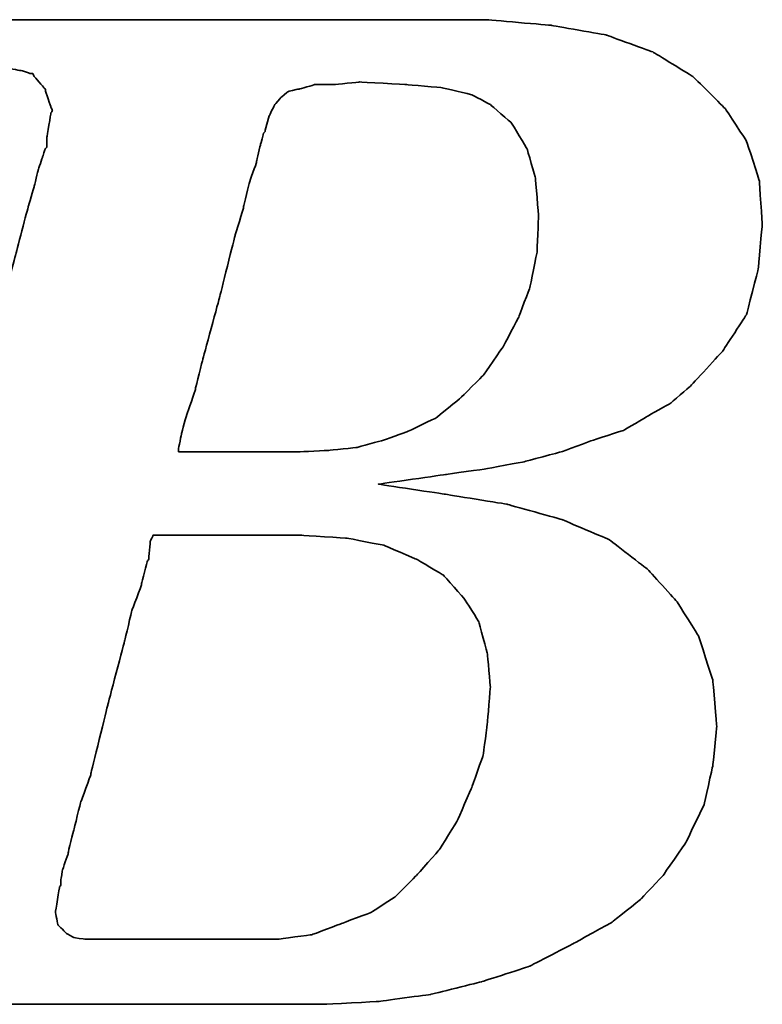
# Model space of a CAD drawing. Header units: millimetres. Extents: x -1108 to 3135, y -1596 to 860.
# Tile 254 of 256: x -822.84 to -819.32, y -218.23 to -213.56. Entities that reach past the tile are written whole.
import ezdxf

# ---------------------------------------------------------------- set-up
doc = ezdxf.new("R2010")
doc.units = ezdxf.units.MM
doc.layers.add('DIM', color=4, linetype='CONTINUOUS')
doc.layers.add('layer 1', color=7, linetype='CONTINUOUS')

# ---------------------------------------------------------------- blocks, each defined once
blk = doc.blocks.new('TBI MOTION logo(完整正式版)')
at = {"layer": 'layer 1', "color": 22, "lineweight": 35}
for points, knots in [([(-64.65375, -6.86375), (-64.65375, -6.86375), (-64.84375, -7.29625), (-64.84375, -7.29625), (-64.84375, -7.29625), (-64.84375, -7.29625), (-64.86875, -7.34375), (-64.86875, -7.34375), (-64.86875, -7.34375), (-64.86875, -7.34375), (-64.86875, -7.36875), (-64.86875, -7.36875), (-64.86875, -7.36875), (-64.86875, -7.36875), (-65.15375, -7.65375), (-65.15375, -7.65375), (-65.15375, -7.65375), (-65.15375, -7.65375), (-65.17875, -7.65375), (-65.17875, -7.65375), (-65.17875, -7.65375), (-65.17875, -7.65375), (-65.20375, -7.67875), (-65.20375, -7.67875), (-65.20375, -7.67875), (-65.20375, -7.67875), (-65.58875, -7.87125), (-65.58875, -7.87125), (-65.58875, -7.87125), (-65.58875, -7.87125), (-65.63375, -7.87125), (-65.63375, -7.87125), (-65.63375, -7.87125), (-65.63375, -7.87125), (-65.65875, -7.89375), (-65.65875, -7.89375), (-65.65875, -7.89375), (-65.65875, -7.89375), (-66.09375, -7.94375), (-66.09375, -7.94375), (-66.09375, -7.94375), (-66.09375, -7.94375), (-66.11375, -7.94375), (-66.11375, -7.94375), (-66.11375, -7.94375), (-66.11375, -7.94375), (-66.16375, -7.94375), (-66.16375, -7.94375), (-66.16375, -7.94375), (-66.16375, -7.94375), (-66.30875, -7.94375), (-66.30875, -7.94375), (-66.30875, -7.94375), (-66.30875, -7.94375), (-66.69375, -7.94375), (-66.69375, -7.94375), (-66.69375, -7.94375), (-66.69375, -7.94375), (-67.07375, -7.94375), (-67.07375, -7.94375), (-67.07375, -7.94375), (-67.07375, -7.94375), (-67.12375, -7.94375), (-67.12375, -7.94375), (-67.12375, -7.94375), (-67.12375, -7.94375), (-67.12375, -7.96625), (-67.12375, -7.96625), (-67.12375, -7.96625), (-67.12375, -7.96625), (-67.14875, -7.99125), (-67.14875, -7.99125), (-67.14875, -7.99125), (-67.14875, -7.99125), (-67.24375, -8.34875), (-67.24375, -8.34875), (-67.24375, -8.34875), (-67.24375, -8.34875), (-67.31375, -8.68625), (-67.31375, -8.68625), (-67.31375, -8.68625), (-67.31375, -8.68625), (-67.26875, -8.68625), (-67.26875, -8.68625), (-67.26875, -8.68625), (-67.26875, -8.68625), (-67.07375, -8.68625), (-67.07375, -8.68625), (-67.07375, -8.68625), (-67.07375, -8.68625), (-66.54875, -8.68625), (-66.54875, -8.68625), (-66.54875, -8.68625), (-66.54875, -8.68625), (-65.82625, -8.68625), (-65.82625, -8.68625), (-65.82625, -8.68625), (-65.82625, -8.68625), (-65.01375, -8.68625), (-65.01375, -8.68625), (-65.01375, -8.68625), (-65.01375, -8.68625), (-64.05375, -8.68625), (-64.05375, -8.68625), (-64.05375, -8.68625), (-64.05375, -8.68625), (-62.08375, -8.68625), (-62.08375, -8.68625), (-62.08375, -8.68625), (-62.08375, -8.68625), (-60.06875, -8.68625), (-60.06875, -8.68625), (-60.06875, -8.68625), (-60.06875, -8.68625), (-59.10875, -8.68625), (-59.10875, -8.68625), (-59.10875, -8.68625), (-59.10875, -8.68625), (-58.29375, -8.68625), (-58.29375, -8.68625), (-58.29375, -8.68625), (-58.29375, -8.68625), (-57.57375, -8.68625), (-57.57375, -8.68625), (-57.57375, -8.68625), (-57.57375, -8.68625), (-57.04875, -8.68625), (-57.04875, -8.68625), (-57.04875, -8.68625), (-57.04875, -8.68625), (-56.85375, -8.68625), (-56.85375, -8.68625), (-56.85375, -8.68625), (-56.85375, -8.68625), (-56.70875, -8.68625), (-56.70875, -8.68625), (-56.70875, -8.68625), (-56.70875, -8.68625), (-56.61375, -8.68625), (-56.61375, -8.68625), (-56.61375, -8.68625), (-56.61375, -8.68625), (-56.56875, -8.68625), (-56.56875, -8.68625), (-56.56875, -8.68625), (-56.56875, -8.68625), (-55.65375, -8.63875), (-55.65375, -8.63875), (-55.65375, -8.63875), (-55.65375, -8.63875), (-54.76875, -8.51875), (-54.76875, -8.51875), (-54.76875, -8.51875), (-54.76875, -8.51875), (-53.90375, -8.30375), (-53.90375, -8.30375), (-53.90375, -8.30375), (-53.90375, -8.30375), (-53.08875, -8.03875), (-53.08875, -8.03875), (-53.08875, -8.03875), (-53.08875, -8.03875), (-52.34375, -7.65375), (-52.34375, -7.65375), (-52.34375, -7.65375), (-52.34375, -7.65375), (-51.69875, -7.29625), (-51.69875, -7.29625), (-51.69875, -7.29625), (-51.69875, -7.29625), (-51.21875, -6.91125), (-51.21875, -6.91125), (-51.21875, -6.91125), (-51.21875, -6.91125), (-50.83375, -6.50375), (-50.83375, -6.50375), (-50.83375, -6.50375), (-50.83375, -6.50375), (-50.44875, -5.94875), (-50.44875, -5.94875), (-50.44875, -5.94875), (-50.44875, -5.94875), (-50.13875, -5.30375), (-50.13875, -5.30375), (-50.13875, -5.30375), (-50.13875, -5.30375), (-49.99375, -4.65375), (-49.99375, -4.65375), (-49.99375, -4.65375), (-49.99375, -4.65375), (-49.92375, -3.98375), (-49.92375, -3.98375), (-49.92375, -3.98375), (-49.92375, -3.98375), (-49.99375, -3.19374), (-49.99375, -3.19374), (-49.99375, -3.19374), (-49.99375, -3.19374), (-50.23374, -2.44874), (-50.23374, -2.44874), (-50.23374, -2.44874), (-50.23374, -2.44874), (-50.59375, -1.87374), (-50.59375, -1.87374), (-50.59375, -1.87374), (-50.59375, -1.87374), (-51.09875, -1.31874), (-51.09875, -1.31874), (-51.09875, -1.31874), (-51.09875, -1.31874), (-51.74375, -0.81875), (-51.74375, -0.81875), (-51.74375, -0.81875), (-51.74375, -0.81875), (-52.53875, -0.48125), (-52.53875, -0.48125), (-52.53875, -0.48125), (-52.53875, -0.48125), (-53.47375, -0.21875), (-53.47375, -0.21875), (-53.47375, -0.21875), (-53.47375, -0.21875), (-54.52875, -0.04874), (-54.52875, -0.04874), (-54.52875, -0.04874), (-54.52875, -0.04874), (-55.65375, 0.12125), (-55.65375, 0.12125), (-55.65375, 0.12125), (-55.65375, 0.12125), (-54.50375, 0.28624), (-54.50375, 0.28624), (-54.50375, 0.28624), (-54.50375, 0.28624), (-53.83375, 0.38124), (-53.83375, 0.38124), (-53.83375, 0.38124), (-53.83375, 0.38124), (-53.18375, 0.50125), (-53.18375, 0.50125), (-53.18375, 0.50125), (-53.18375, 0.50125), (-52.55875, 0.66874), (-52.55875, 0.66874), (-52.55875, 0.66874), (-52.55875, 0.66874), (-52.03375, 0.86124), (-52.03375, 0.86124), (-52.03375, 0.86124), (-52.03375, 0.86124), (-51.50374, 1.03124), (-51.50374, 1.03124), (-51.50374, 1.03124), (-51.50374, 1.03124), (-51.09875, 1.27125), (-51.09875, 1.27125), (-51.09875, 1.27125), (-51.09875, 1.27125), (-50.71375, 1.48624), (-50.71375, 1.48624), (-50.71375, 1.48624), (-50.71375, 1.48624), (-50.37625, 1.77625), (-50.37625, 1.77625), (-50.37625, 1.77625), (-50.37625, 1.77625), (-49.82375, 2.37625), (-49.82375, 2.37625), (-49.82375, 2.37625), (-49.82375, 2.37625), (-49.41875, 2.99625), (-49.41875, 2.99625), (-49.41875, 2.99625), (-49.41875, 2.99625), (-49.22375, 3.76625), (-49.22375, 3.76625), (-49.22375, 3.76625), (-49.22375, 3.76625), (-49.15375, 4.50874), (-49.15375, 4.50874), (-49.15375, 4.50874), (-49.15375, 4.50874), (-49.20375, 5.25125), (-49.20375, 5.25125), (-49.20375, 5.25125), (-49.20375, 5.25125), (-49.41875, 5.92625), (-49.41875, 5.92625), (-49.41875, 5.92625), (-49.41875, 5.92625), (-49.77875, 6.47625), (-49.77875, 6.47625), (-49.77875, 6.47625), (-49.77875, 6.47625), (-50.33125, 7.02624), (-50.33125, 7.02624), (-50.33125, 7.02624), (-50.33125, 7.02624), (-51.00125, 7.43625), (-51.00125, 7.43625), (-51.00125, 7.43625), (-51.00125, 7.43625), (-51.79375, 7.72625), (-51.79375, 7.72625), (-51.79375, 7.72625), (-51.79375, 7.72625), (-52.72875, 7.89124), (-52.72875, 7.89124), (-52.72875, 7.89124), (-52.72875, 7.89124), (-53.83375, 7.98625), (-53.83375, 7.98625), (-53.83375, 7.98625), (-53.83375, 7.98625), (-53.92875, 7.98625), (-53.92875, 7.98625), (-53.92875, 7.98625), (-53.92875, 7.98625), (-54.26375, 7.98625), (-54.26375, 7.98625), (-54.26375, 7.98625), (-54.26375, 7.98625), (-54.74375, 7.98625), (-54.74375, 7.98625), (-54.74375, 7.98625), (-54.74375, 7.98625), (-55.36875, 7.98625), (-55.36875, 7.98625), (-55.36875, 7.98625), (-55.36875, 7.98625), (-56.13375, 7.98625), (-56.13375, 7.98625), (-56.13375, 7.98625), (-56.13375, 7.98625), (-56.94875, 7.98625), (-56.94875, 7.98625), (-56.94875, 7.98625), (-56.94875, 7.98625), (-58.77625, 7.98625), (-58.77625, 7.98625), (-58.77625, 7.98625), (-58.77625, 7.98625), (-60.59875, 7.98625), (-60.59875, 7.98625), (-60.59875, 7.98625), (-60.59875, 7.98625), (-61.41375, 7.98625), (-61.41375, 7.98625), (-61.41375, 7.98625), (-61.41375, 7.98625), (-62.17875, 7.98625), (-62.17875, 7.98625), (-62.17875, 7.98625), (-62.17875, 7.98625), (-62.80375, 7.98625), (-62.80375, 7.98625), (-62.80375, 7.98625), (-62.80375, 7.98625), (-63.30625, 7.98625), (-63.30625, 7.98625), (-63.30625, 7.98625), (-63.30625, 7.98625), (-63.57375, 7.98625), (-63.57375, 7.98625), (-63.57375, 7.98625), (-63.57375, 7.98625), (-63.57375, 7.96375), (-63.57375, 7.96375), (-63.57375, 7.96375), (-63.57375, 7.96375), (-63.59875, 7.94125), (-63.59875, 7.94125), (-63.59875, 7.94125), (-63.59875, 7.94125), (-63.69375, 7.55625), (-63.69375, 7.55625), (-63.69375, 7.55625), (-63.69375, 7.55625), (-63.76375, 7.24624), (-63.76375, 7.24624), (-63.76375, 7.24624), (-63.76375, 7.24624), (-63.23875, 7.24624), (-63.23875, 7.24624), (-63.23875, 7.24624), (-63.23875, 7.24624), (-62.75875, 7.24624), (-62.75875, 7.24624), (-62.75875, 7.24624), (-62.75875, 7.24624), (-62.61125, 7.24624), (-62.61125, 7.24624), (-62.61125, 7.24624), (-62.61125, 7.24624), (-62.56625, 7.24624), (-62.56625, 7.24624), (-62.56625, 7.24624), (-62.56625, 7.24624), (-62.22875, 7.24624), (-62.22875, 7.24624), (-62.22875, 7.24624), (-62.22875, 7.24624), (-62.20375, 7.24624), (-62.20375, 7.24624), (-62.20375, 7.24624), (-62.20375, 7.24624), (-62.17875, 7.21875), (-62.17875, 7.21875), (-62.17875, 7.21875), (-62.17875, 7.21875), (-61.96375, 7.17125), (-61.96375, 7.17125), (-61.96375, 7.17125), (-61.96375, 7.17125), (-61.72375, 7.12624), (-61.72375, 7.12624), (-61.72375, 7.12624), (-61.72375, 7.12624), (-61.70375, 7.12624), (-61.70375, 7.12624), (-61.70375, 7.12624), (-61.70375, 7.12624), (-61.55875, 7.07624), (-61.55875, 7.07624), (-61.55875, 7.07624), (-61.55875, 7.07624), (-61.50875, 7.07624), (-61.50875, 7.07624), (-61.50875, 7.07624), (-61.50875, 7.07624), (-61.48375, 7.02624), (-61.48375, 7.02624), (-61.48375, 7.02624), (-61.48375, 7.02624), (-61.31875, 6.83375), (-61.31875, 6.83375), (-61.31875, 6.83375), (-61.31875, 6.83375), (-61.29375, 6.81125), (-61.29375, 6.81125), (-61.29375, 6.81125), (-61.29375, 6.81125), (-61.29375, 6.78625), (-61.29375, 6.78625), (-61.29375, 6.78625), (-61.29375, 6.78625), (-61.19875, 6.50124), (-61.19875, 6.50124), (-61.19875, 6.50124), (-61.19875, 6.50124), (-61.17375, 6.45124), (-61.17375, 6.45124), (-61.17375, 6.45124), (-61.17375, 6.45124), (-61.19875, 6.40625), (-61.19875, 6.40625), (-61.19875, 6.40625), (-61.19875, 6.40625), (-61.26875, 5.99624), (-61.26875, 5.99624), (-61.26875, 5.99624), (-61.26875, 5.99624), (-61.26875, 5.85125), (-61.26875, 5.85125), (-61.26875, 5.85125), (-61.26875, 5.85125), (-61.26875, 5.82625), (-61.26875, 5.82625), (-61.26875, 5.82625), (-61.26875, 5.82625), (-61.29375, 5.80625), (-61.29375, 5.80625), (-61.29375, 5.80625), (-61.29375, 5.80625), (-61.34125, 5.66125), (-61.34125, 5.66125), (-61.34125, 5.66125), (-61.34125, 5.66125), (-61.41375, 5.44625), (-61.41375, 5.44625), (-61.41375, 5.44625), (-61.41375, 5.44625), (-61.48375, 5.15625), (-61.48375, 5.15625), (-61.48375, 5.15625), (-61.48375, 5.15625), (-61.58375, 4.82124), (-61.58375, 4.82124), (-61.58375, 4.82124), (-61.58375, 4.82124), (-61.79875, 4.00375), (-61.79875, 4.00375), (-61.79875, 4.00375), (-61.79875, 4.00375), (-62.05875, 2.99625), (-62.05875, 2.99625), (-62.05875, 2.99625), (-62.05875, 2.99625), (-62.34875, 1.91625), (-62.34875, 1.91625), (-62.34875, 1.91625), (-62.34875, 1.91625), (-62.97375, -0.41124), (-62.97375, -0.41124), (-62.97375, -0.41124), (-62.97375, -0.41124), (-63.59875, -2.75875), (-63.59875, -2.75875), (-63.59875, -2.75875), (-63.59875, -2.75875), (-63.88375, -3.86374), (-63.88375, -3.86374), (-63.88375, -3.86374), (-63.88375, -3.86374), (-64.14875, -4.82374), (-64.14875, -4.82374), (-64.14875, -4.82374), (-64.14875, -4.82374), (-64.36375, -5.64125), (-64.36375, -5.64125), (-64.36375, -5.64125), (-64.36375, -5.64125), (-64.43625, -5.97625), (-64.43625, -5.97625), (-64.43625, -5.97625), (-64.43625, -5.97625), (-64.50875, -6.28625), (-64.50875, -6.28625), (-64.50875, -6.28625), (-64.50875, -6.28625), (-64.50875, -6.30875), (-64.50875, -6.30875), (-64.50875, -6.30875), (-64.50875, -6.30875), (-64.57875, -6.50375), (-64.57875, -6.50375), (-64.57875, -6.50375), (-64.57875, -6.50375), (-64.62875, -6.69625), (-64.62875, -6.69625), (-64.62875, -6.69625), (-64.62875, -6.69625), (-64.62875, -6.76875), (-64.62875, -6.76875), (-64.62875, -6.76875), (-64.62875, -6.76875), (-64.62875, -6.81375), (-64.62875, -6.81375), (-64.62875, -6.81375), (-64.62875, -6.81375), (-64.62875, -6.83875), (-64.62875, -6.83875), (-64.62875, -6.83875), (-64.62875, -6.83875), (-64.65375, -6.86375), (-64.65375, -6.86375)], [0, 0, 0, 0, 0.00719424, 0.00719424, 0.00719424, 0.00719425, 0.01438849, 0.01438849, 0.01438849, 0.0143885, 0.02158273, 0.02158273, 0.02158273, 0.02158274, 0.02877698, 0.02877698, 0.02877698, 0.02877699, 0.03597122, 0.03597122, 0.03597122, 0.03597123, 0.04316547, 0.04316547, 0.04316547, 0.04316548, 0.05035971, 0.05035971, 0.05035971, 0.05035972, 0.05755396, 0.05755396, 0.05755396, 0.05755397, 0.0647482, 0.0647482, 0.0647482, 0.06474821, 0.07194245, 0.07194245, 0.07194245, 0.07194246, 0.07913669, 0.07913669, 0.07913669, 0.0791367, 0.08633094, 0.08633094, 0.08633094, 0.08633095, 0.09352518, 0.09352518, 0.09352518, 0.09352519, 0.10071942, 0.10071942, 0.10071942, 0.10071943, 0.10791367, 0.10791367, 0.10791367, 0.10791368, 0.11510791, 0.11510791, 0.11510791, 0.11510792, 0.12230216, 0.12230216, 0.12230216, 0.12230217, 0.1294964, 0.1294964, 0.1294964, 0.12949641, 0.13669065, 0.13669065, 0.13669065, 0.13669066, 0.14388489, 0.14388489, 0.14388489, 0.1438849, 0.15107914, 0.15107914, 0.15107914, 0.15107915, 0.15827338, 0.15827338, 0.15827338, 0.15827339, 0.16546763, 0.16546763, 0.16546763, 0.16546764, 0.17266187, 0.17266187, 0.17266187, 0.17266188, 0.17985612, 0.17985612, 0.17985612, 0.17985613, 0.18705036, 0.18705036, 0.18705036, 0.18705037, 0.1942446, 0.1942446, 0.1942446, 0.19424461, 0.20143885, 0.20143885, 0.20143885, 0.20143886, 0.20863309, 0.20863309, 0.20863309, 0.2086331, 0.21582734, 0.21582734, 0.21582734, 0.21582735, 0.22302158, 0.22302158, 0.22302158, 0.22302159, 0.23021583, 0.23021583, 0.23021583, 0.23021584, 0.23741007, 0.23741007, 0.23741007, 0.23741008, 0.24460432, 0.24460432, 0.24460432, 0.24460433, 0.25179856, 0.25179856, 0.25179856, 0.25179857, 0.25899281, 0.25899281, 0.25899281, 0.25899282, 0.26618705, 0.26618705, 0.26618705, 0.26618706, 0.27338129, 0.27338129, 0.27338129, 0.2733813, 0.28057554, 0.28057554, 0.28057554, 0.28057555, 0.28776978, 0.28776978, 0.28776978, 0.28776979, 0.29496403, 0.29496403, 0.29496403, 0.29496404, 0.30215827, 0.30215827, 0.30215827, 0.30215828, 0.30935252, 0.30935252, 0.30935252, 0.30935253, 0.31654676, 0.31654676, 0.31654676, 0.31654677, 0.32374101, 0.32374101, 0.32374101, 0.32374102, 0.33093525, 0.33093525, 0.33093525, 0.33093526, 0.3381295, 0.3381295, 0.3381295, 0.33812951, 0.34532374, 0.34532374, 0.34532374, 0.34532375, 0.35251799, 0.35251799, 0.35251799, 0.352518, 0.35971223, 0.35971223, 0.35971223, 0.35971224, 0.36690647, 0.36690647, 0.36690647, 0.36690648, 0.37410072, 0.37410072, 0.37410072, 0.37410073, 0.38129496, 0.38129496, 0.38129496, 0.38129497, 0.38848921, 0.38848921, 0.38848921, 0.38848922, 0.39568345, 0.39568345, 0.39568345, 0.39568346, 0.4028777, 0.4028777, 0.4028777, 0.40287771, 0.41007194, 0.41007194, 0.41007194, 0.41007195, 0.41726619, 0.41726619, 0.41726619, 0.4172662, 0.42446043, 0.42446043, 0.42446043, 0.42446044, 0.43165468, 0.43165468, 0.43165468, 0.43165469, 0.43884892, 0.43884892, 0.43884892, 0.43884893, 0.44604317, 0.44604317, 0.44604317, 0.44604318, 0.45323741, 0.45323741, 0.45323741, 0.45323742, 0.46043165, 0.46043165, 0.46043165, 0.46043166, 0.4676259, 0.4676259, 0.4676259, 0.46762591, 0.47482014, 0.47482014, 0.47482014, 0.47482015, 0.48201439, 0.48201439, 0.48201439, 0.4820144, 0.48920863, 0.48920863, 0.48920863, 0.48920864, 0.49640288, 0.49640288, 0.49640288, 0.49640289, 0.50359712, 0.50359712, 0.50359712, 0.50359713, 0.51079137, 0.51079137, 0.51079137, 0.51079138, 0.51798561, 0.51798561, 0.51798561, 0.51798562, 0.52517986, 0.52517986, 0.52517986, 0.52517987, 0.5323741, 0.5323741, 0.5323741, 0.53237411, 0.53956835, 0.53956835, 0.53956835, 0.53956836, 0.54676259, 0.54676259, 0.54676259, 0.5467626, 0.55395683, 0.55395683, 0.55395683, 0.55395684, 0.56115108, 0.56115108, 0.56115108, 0.56115109, 0.56834532, 0.56834532, 0.56834532, 0.56834533, 0.57553957, 0.57553957, 0.57553957, 0.57553958, 0.58273381, 0.58273381, 0.58273381, 0.58273382, 0.58992806, 0.58992806, 0.58992806, 0.58992807, 0.5971223, 0.5971223, 0.5971223, 0.59712231, 0.60431655, 0.60431655, 0.60431655, 0.60431656, 0.61151079, 0.61151079, 0.61151079, 0.6115108, 0.61870504, 0.61870504, 0.61870504, 0.61870505, 0.62589928, 0.62589928, 0.62589928, 0.62589929, 0.63309353, 0.63309353, 0.63309353, 0.63309354, 0.64028777, 0.64028777, 0.64028777, 0.64028778, 0.64748201, 0.64748201, 0.64748201, 0.64748202, 0.65467626, 0.65467626, 0.65467626, 0.65467627, 0.6618705, 0.6618705, 0.6618705, 0.66187051, 0.66906475, 0.66906475, 0.66906475, 0.66906476, 0.67625899, 0.67625899, 0.67625899, 0.676259, 0.68345324, 0.68345324, 0.68345324, 0.68345325, 0.69064748, 0.69064748, 0.69064748, 0.69064749, 0.69784173, 0.69784173, 0.69784173, 0.69784174, 0.70503597, 0.70503597, 0.70503597, 0.70503598, 0.71223022, 0.71223022, 0.71223022, 0.71223023, 0.71942446, 0.71942446, 0.71942446, 0.71942447, 0.72661871, 0.72661871, 0.72661871, 0.72661872, 0.73381295, 0.73381295, 0.73381295, 0.73381296, 0.74100719, 0.74100719, 0.74100719, 0.7410072, 0.74820144, 0.74820144, 0.74820144, 0.74820145, 0.75539568, 0.75539568, 0.75539568, 0.75539569, 0.76258993, 0.76258993, 0.76258993, 0.76258994, 0.76978417, 0.76978417, 0.76978417, 0.76978418, 0.77697842, 0.77697842, 0.77697842, 0.77697843, 0.78417266, 0.78417266, 0.78417266, 0.78417267, 0.79136691, 0.79136691, 0.79136691, 0.79136692, 0.79856115, 0.79856115, 0.79856115, 0.79856116, 0.8057554, 0.8057554, 0.8057554, 0.80575541, 0.81294964, 0.81294964, 0.81294964, 0.81294965, 0.82014388, 0.82014388, 0.82014388, 0.82014389, 0.82733813, 0.82733813, 0.82733813, 0.82733814, 0.83453237, 0.83453237, 0.83453237, 0.83453238, 0.84172662, 0.84172662, 0.84172662, 0.84172663, 0.84892086, 0.84892086, 0.84892086, 0.84892087, 0.85611511, 0.85611511, 0.85611511, 0.85611512, 0.86330935, 0.86330935, 0.86330935, 0.86330936, 0.8705036, 0.8705036, 0.8705036, 0.87050361, 0.87769784, 0.87769784, 0.87769784, 0.87769785, 0.88489209, 0.88489209, 0.88489209, 0.8848921, 0.89208633, 0.89208633, 0.89208633, 0.89208634, 0.89928058, 0.89928058, 0.89928058, 0.89928059, 0.90647482, 0.90647482, 0.90647482, 0.90647483, 0.91366906, 0.91366906, 0.91366906, 0.91366907, 0.92086331, 0.92086331, 0.92086331, 0.92086332, 0.92805755, 0.92805755, 0.92805755, 0.92805756, 0.9352518, 0.9352518, 0.9352518, 0.93525181, 0.94244604, 0.94244604, 0.94244604, 0.94244605, 0.94964029, 0.94964029, 0.94964029, 0.9496403, 0.95683453, 0.95683453, 0.95683453, 0.95683454, 0.96402878, 0.96402878, 0.96402878, 0.96402879, 0.97122302, 0.97122302, 0.97122302, 0.97122303, 0.97841727, 0.97841727, 0.97841727, 0.97841728, 0.98561151, 0.98561151, 0.98561151, 0.98561152, 0.99280576, 0.99280576, 0.99280576, 0.99280577, 1, 1, 1, 1]), ([(-57.50375, 6.35625), (-57.50375, 6.35625), (-57.57375, 6.11625), (-57.57375, 6.11625), (-57.57375, 6.11625), (-57.57375, 6.11625), (-57.57375, 6.09125), (-57.57375, 6.09125), (-57.57375, 6.09125), (-57.57375, 6.09125), (-57.59875, 6.06625), (-57.59875, 6.06625), (-57.59875, 6.06625), (-57.59875, 6.06625), (-57.64875, 5.87625), (-57.64875, 5.87625), (-57.64875, 5.87625), (-57.64875, 5.87625), (-57.71875, 5.58875), (-57.71875, 5.58875), (-57.71875, 5.58875), (-57.71875, 5.58875), (-57.71875, 5.56625), (-57.71875, 5.56625), (-57.71875, 5.56625), (-57.71875, 5.56625), (-57.83875, 5.23125), (-57.83875, 5.23125), (-57.83875, 5.23125), (-57.83875, 5.23125), (-57.93625, 4.82124), (-57.93625, 4.82124), (-57.93625, 4.82124), (-57.93625, 4.82124), (-57.93625, 4.79624), (-57.93625, 4.79624), (-57.93625, 4.79624), (-57.93625, 4.79624), (-58.07875, 4.34125), (-58.07875, 4.34125), (-58.07875, 4.34125), (-58.07875, 4.34125), (-58.34375, 3.28625), (-58.34375, 3.28625), (-58.34375, 3.28625), (-58.34375, 3.28625), (-58.62875, 2.23124), (-58.62875, 2.23124), (-58.62875, 2.23124), (-58.62875, 2.23124), (-58.74875, 1.75125), (-58.74875, 1.75125), (-58.74875, 1.75125), (-58.74875, 1.75125), (-58.74875, 1.72625), (-58.74875, 1.72625), (-58.74875, 1.72625), (-58.74875, 1.72625), (-58.89375, 1.31625), (-58.89375, 1.31625), (-58.89375, 1.31625), (-58.89375, 1.31625), (-58.98875, 0.98124), (-58.98875, 0.98124), (-58.98875, 0.98124), (-58.98875, 0.98124), (-59.03875, 0.71625), (-59.03875, 0.71625), (-59.03875, 0.71625), (-59.03875, 0.71625), (-59.03875, 0.66874), (-59.03875, 0.66874), (-59.03875, 0.66874), (-59.03875, 0.66874), (-58.91875, 0.66874), (-58.91875, 0.66874), (-58.91875, 0.66874), (-58.91875, 0.66874), (-58.53375, 0.66874), (-58.53375, 0.66874), (-58.53375, 0.66874), (-58.53375, 0.66874), (-58.10375, 0.66874), (-58.10375, 0.66874), (-58.10375, 0.66874), (-58.10375, 0.66874), (-57.66875, 0.66874), (-57.66875, 0.66874), (-57.66875, 0.66874), (-57.66875, 0.66874), (-57.33375, 0.66874), (-57.33375, 0.66874), (-57.33375, 0.66874), (-57.33375, 0.66874), (-57.09375, 0.66874), (-57.09375, 0.66874), (-57.09375, 0.66874), (-57.09375, 0.66874), (-56.99875, 0.66874), (-56.99875, 0.66874), (-56.99875, 0.66874), (-56.99875, 0.66874), (-56.49375, 0.69374), (-56.49375, 0.69374), (-56.49375, 0.69374), (-56.49375, 0.69374), (-56.01375, 0.74374), (-56.01375, 0.74374), (-56.01375, 0.74374), (-56.01375, 0.74374), (-55.58375, 0.86124), (-55.58375, 0.86124), (-55.58375, 0.86124), (-55.58375, 0.86124), (-55.17375, 1.00624), (-55.17375, 1.00624), (-55.17375, 1.00624), (-55.17375, 1.00624), (-54.67375, 1.24625), (-54.67375, 1.24625), (-54.67375, 1.24625), (-54.67375, 1.24625), (-54.26375, 1.58124), (-54.26375, 1.58124), (-54.26375, 1.58124), (-54.26375, 1.58124), (-53.87875, 1.96374), (-53.87875, 1.96374), (-53.87875, 1.96374), (-53.87875, 1.96374), (-53.54375, 2.44625), (-53.54375, 2.44625), (-53.54375, 2.44625), (-53.54375, 2.44625), (-53.27875, 2.95125), (-53.27875, 2.95125), (-53.27875, 2.95125), (-53.27875, 2.95125), (-53.08875, 3.45124), (-53.08875, 3.45124), (-53.08875, 3.45124), (-53.08875, 3.45124), (-52.96875, 4.05124), (-52.96875, 4.05124), (-52.96875, 4.05124), (-52.96875, 4.05124), (-52.94375, 4.65125), (-52.94375, 4.65125), (-52.94375, 4.65125), (-52.94375, 4.65125), (-52.99375, 5.30125), (-52.99375, 5.30125), (-52.99375, 5.30125), (-52.99375, 5.30125), (-53.13875, 5.80625), (-53.13875, 5.80625), (-53.13875, 5.80625), (-53.13875, 5.80625), (-53.39875, 6.23625), (-53.39875, 6.23625), (-53.39875, 6.23625), (-53.39875, 6.23625), (-53.75875, 6.54875), (-53.75875, 6.54875), (-53.75875, 6.54875), (-53.75875, 6.54875), (-54.07375, 6.71625), (-54.07375, 6.71625), (-54.07375, 6.71625), (-54.07375, 6.71625), (-54.57375, 6.83375), (-54.57375, 6.83375), (-54.57375, 6.83375), (-54.57375, 6.83375), (-55.17375, 6.88625), (-55.17375, 6.88625), (-55.17375, 6.88625), (-55.17375, 6.88625), (-55.96875, 6.93125), (-55.96875, 6.93125), (-55.96875, 6.93125), (-55.96875, 6.93125), (-56.39875, 6.88625), (-56.39875, 6.88625), (-56.39875, 6.88625), (-56.39875, 6.88625), (-56.42125, 6.88625), (-56.42125, 6.88625), (-56.42125, 6.88625), (-56.42125, 6.88625), (-56.73375, 6.88625), (-56.73375, 6.88625), (-56.73375, 6.88625), (-56.73375, 6.88625), (-56.99875, 6.81125), (-56.99875, 6.81125), (-56.99875, 6.81125), (-56.99875, 6.81125), (-57.02375, 6.81125), (-57.02375, 6.81125), (-57.02375, 6.81125), (-57.02375, 6.81125), (-57.18875, 6.76625), (-57.18875, 6.76625), (-57.18875, 6.76625), (-57.18875, 6.76625), (-57.30875, 6.66625), (-57.30875, 6.66625), (-57.30875, 6.66625), (-57.30875, 6.66625), (-57.40875, 6.54875), (-57.40875, 6.54875), (-57.40875, 6.54875), (-57.40875, 6.54875), (-57.50375, 6.35625), (-57.50375, 6.35625)], [0, 0, 0, 0, 0.01851852, 0.01851852, 0.01851852, 0.01851853, 0.03703704, 0.03703704, 0.03703704, 0.03703705, 0.05555556, 0.05555556, 0.05555556, 0.05555557, 0.07407407, 0.07407407, 0.07407407, 0.07407408, 0.09259259, 0.09259259, 0.09259259, 0.0925926, 0.11111111, 0.11111111, 0.11111111, 0.11111112, 0.12962963, 0.12962963, 0.12962963, 0.12962964, 0.14814815, 0.14814815, 0.14814815, 0.14814816, 0.16666667, 0.16666667, 0.16666667, 0.16666668, 0.18518519, 0.18518519, 0.18518519, 0.1851852, 0.2037037, 0.2037037, 0.2037037, 0.20370371, 0.22222222, 0.22222222, 0.22222222, 0.22222223, 0.24074074, 0.24074074, 0.24074074, 0.24074075, 0.25925926, 0.25925926, 0.25925926, 0.25925927, 0.27777778, 0.27777778, 0.27777778, 0.27777779, 0.2962963, 0.2962963, 0.2962963, 0.29629631, 0.31481481, 0.31481481, 0.31481481, 0.31481482, 0.33333333, 0.33333333, 0.33333333, 0.33333334, 0.35185185, 0.35185185, 0.35185185, 0.35185186, 0.37037037, 0.37037037, 0.37037037, 0.37037038, 0.38888889, 0.38888889, 0.38888889, 0.3888889, 0.40740741, 0.40740741, 0.40740741, 0.40740742, 0.42592593, 0.42592593, 0.42592593, 0.42592594, 0.44444444, 0.44444444, 0.44444444, 0.44444445, 0.46296296, 0.46296296, 0.46296296, 0.46296297, 0.48148148, 0.48148148, 0.48148148, 0.48148149, 0.5, 0.5, 0.5, 0.50000001, 0.51851852, 0.51851852, 0.51851852, 0.51851853, 0.53703704, 0.53703704, 0.53703704, 0.53703705, 0.55555556, 0.55555556, 0.55555556, 0.55555557, 0.57407407, 0.57407407, 0.57407407, 0.57407408, 0.59259259, 0.59259259, 0.59259259, 0.5925926, 0.61111111, 0.61111111, 0.61111111, 0.61111112, 0.62962963, 0.62962963, 0.62962963, 0.62962964, 0.64814815, 0.64814815, 0.64814815, 0.64814816, 0.66666667, 0.66666667, 0.66666667, 0.66666668, 0.68518519, 0.68518519, 0.68518519, 0.6851852, 0.7037037, 0.7037037, 0.7037037, 0.70370371, 0.72222222, 0.72222222, 0.72222222, 0.72222223, 0.74074074, 0.74074074, 0.74074074, 0.74074075, 0.75925926, 0.75925926, 0.75925926, 0.75925927, 0.77777778, 0.77777778, 0.77777778, 0.77777779, 0.7962963, 0.7962963, 0.7962963, 0.79629631, 0.81481481, 0.81481481, 0.81481481, 0.81481482, 0.83333333, 0.83333333, 0.83333333, 0.83333334, 0.85185185, 0.85185185, 0.85185185, 0.85185186, 0.87037037, 0.87037037, 0.87037037, 0.87037038, 0.88888889, 0.88888889, 0.88888889, 0.8888889, 0.90740741, 0.90740741, 0.90740741, 0.90740742, 0.92592593, 0.92592593, 0.92592593, 0.92592594, 0.94444444, 0.94444444, 0.94444444, 0.94444445, 0.96296296, 0.96296296, 0.96296296, 0.96296297, 0.98148148, 0.98148148, 0.98148148, 0.98148149, 1, 1, 1, 1]), ([(-61.03125, -6.57375), (-61.03125, -6.57375), (-61.03125, -6.67125), (-61.03125, -6.67125), (-61.03125, -6.67125), (-61.03125, -6.67125), (-61.05375, -6.69625), (-61.05375, -6.69625), (-61.05375, -6.69625), (-61.05375, -6.69625), (-61.12375, -7.12875), (-61.12375, -7.12875), (-61.12375, -7.12875), (-61.12375, -7.12875), (-61.07875, -7.34375), (-61.07875, -7.34375), (-61.07875, -7.34375), (-61.07875, -7.34375), (-60.93375, -7.48875), (-60.93375, -7.48875), (-60.93375, -7.48875), (-60.93375, -7.48875), (-60.81375, -7.55625), (-60.81375, -7.55625), (-60.81375, -7.55625), (-60.81375, -7.55625), (-60.62375, -7.58375), (-60.62375, -7.58375), (-60.62375, -7.58375), (-60.62375, -7.58375), (-60.30875, -7.58375), (-60.30875, -7.58375), (-60.30875, -7.58375), (-60.30875, -7.58375), (-59.97375, -7.58375), (-59.97375, -7.58375), (-59.97375, -7.58375), (-59.97375, -7.58375), (-59.87875, -7.58375), (-59.87875, -7.58375), (-59.87875, -7.58375), (-59.87875, -7.58375), (-59.63625, -7.58375), (-59.63625, -7.58375), (-59.63625, -7.58375), (-59.63625, -7.58375), (-58.96875, -7.58375), (-58.96875, -7.58375), (-58.96875, -7.58375), (-58.96875, -7.58375), (-58.29375, -7.58375), (-58.29375, -7.58375), (-58.29375, -7.58375), (-58.29375, -7.58375), (-58.05375, -7.58375), (-58.05375, -7.58375), (-58.05375, -7.58375), (-58.05375, -7.58375), (-57.98375, -7.58375), (-57.98375, -7.58375), (-57.98375, -7.58375), (-57.98375, -7.58375), (-57.35875, -7.58375), (-57.35875, -7.58375), (-57.35875, -7.58375), (-57.35875, -7.58375), (-56.78375, -7.50875), (-56.78375, -7.50875), (-56.78375, -7.50875), (-56.78375, -7.50875), (-56.27875, -7.31875), (-56.27875, -7.31875), (-56.27875, -7.31875), (-56.27875, -7.31875), (-55.77375, -7.12875), (-55.77375, -7.12875), (-55.77375, -7.12875), (-55.77375, -7.12875), (-55.36875, -6.86375), (-55.36875, -6.86375), (-55.36875, -6.86375), (-55.36875, -6.86375), (-55.00875, -6.50375), (-55.00875, -6.50375), (-55.00875, -6.50375), (-55.00875, -6.50375), (-54.62375, -6.06875), (-54.62375, -6.06875), (-54.62375, -6.06875), (-54.62375, -6.06875), (-54.31375, -5.56875), (-54.31375, -5.56875), (-54.31375, -5.56875), (-54.31375, -5.56875), (-54.07375, -5.01625), (-54.07375, -5.01625), (-54.07375, -5.01625), (-54.07375, -5.01625), (-53.87875, -4.46374), (-53.87875, -4.46374), (-53.87875, -4.46374), (-53.87875, -4.46374), (-53.80875, -3.91375), (-53.80875, -3.91375), (-53.80875, -3.91375), (-53.80875, -3.91375), (-53.75875, -3.31375), (-53.75875, -3.31375), (-53.75875, -3.31375), (-53.75875, -3.31375), (-53.80875, -2.75875), (-53.80875, -2.75875), (-53.80875, -2.75875), (-53.80875, -2.75875), (-53.95375, -2.20875), (-53.95375, -2.20875), (-53.95375, -2.20875), (-53.95375, -2.20875), (-54.19375, -1.82625), (-54.19375, -1.82625), (-54.19375, -1.82625), (-54.19375, -1.82625), (-54.55375, -1.41875), (-54.55375, -1.41875), (-54.55375, -1.41875), (-54.55375, -1.41875), (-55.00875, -1.15125), (-55.00875, -1.15125), (-55.00875, -1.15125), (-55.00875, -1.15125), (-55.56125, -0.91375), (-55.56125, -0.91375), (-55.56125, -0.91375), (-55.56125, -0.91375), (-56.18125, -0.79375), (-56.18125, -0.79375), (-56.18125, -0.79375), (-56.18125, -0.79375), (-56.94875, -0.74374), (-56.94875, -0.74374), (-56.94875, -0.74374), (-56.94875, -0.74374), (-56.99875, -0.74374), (-56.99875, -0.74374), (-56.99875, -0.74374), (-56.99875, -0.74374), (-57.09375, -0.74374), (-57.09375, -0.74374), (-57.09375, -0.74374), (-57.09375, -0.74374), (-57.38375, -0.74374), (-57.38375, -0.74374), (-57.38375, -0.74374), (-57.38375, -0.74374), (-57.76875, -0.74374), (-57.76875, -0.74374), (-57.76875, -0.74374), (-57.76875, -0.74374), (-58.24625, -0.74374), (-58.24625, -0.74374), (-58.24625, -0.74374), (-58.24625, -0.74374), (-58.72875, -0.74374), (-58.72875, -0.74374), (-58.72875, -0.74374), (-58.72875, -0.74374), (-59.20875, -0.74374), (-59.20875, -0.74374), (-59.20875, -0.74374), (-59.20875, -0.74374), (-59.46875, -0.74374), (-59.46875, -0.74374), (-59.46875, -0.74374), (-59.46875, -0.74374), (-59.51625, -0.83875), (-59.51625, -0.83875), (-59.51625, -0.83875), (-59.51625, -0.83875), (-59.54375, -1.15125), (-59.54375, -1.15125), (-59.54375, -1.15125), (-59.54375, -1.15125), (-59.56375, -1.17874), (-59.56375, -1.17874), (-59.56375, -1.17874), (-59.56375, -1.17874), (-59.66375, -1.55875), (-59.66375, -1.55875), (-59.66375, -1.55875), (-59.66375, -1.55875), (-59.66375, -1.58375), (-59.66375, -1.58375), (-59.66375, -1.58375), (-59.66375, -1.58375), (-59.82875, -2.01874), (-59.82875, -2.01874), (-59.82875, -2.01874), (-59.82875, -2.01874), (-59.94875, -2.52125), (-59.94875, -2.52125), (-59.94875, -2.52125), (-59.94875, -2.52125), (-60.23875, -3.62375), (-60.23875, -3.62375), (-60.23875, -3.62375), (-60.23875, -3.62375), (-60.52375, -4.77624), (-60.52375, -4.77624), (-60.52375, -4.77624), (-60.52375, -4.77624), (-60.52375, -4.79874), (-60.52375, -4.79874), (-60.52375, -4.79874), (-60.52375, -4.79874), (-60.69125, -5.25375), (-60.69125, -5.25375), (-60.69125, -5.25375), (-60.69125, -5.25375), (-60.81375, -5.73625), (-60.81375, -5.73625), (-60.81375, -5.73625), (-60.81375, -5.73625), (-60.90875, -6.11875), (-60.90875, -6.11875), (-60.90875, -6.11875), (-60.90875, -6.11875), (-60.90875, -6.14375), (-60.90875, -6.14375), (-60.90875, -6.14375), (-60.90875, -6.14375), (-61.00375, -6.40875), (-61.00375, -6.40875), (-61.00375, -6.40875), (-61.00375, -6.40875), (-61.03125, -6.57375), (-61.03125, -6.57375)], [0, 0, 0, 0, 0.01694915, 0.01694915, 0.01694915, 0.01694916, 0.03389831, 0.03389831, 0.03389831, 0.03389832, 0.05084746, 0.05084746, 0.05084746, 0.05084747, 0.06779661, 0.06779661, 0.06779661, 0.06779662, 0.08474576, 0.08474576, 0.08474576, 0.08474577, 0.10169492, 0.10169492, 0.10169492, 0.10169493, 0.11864407, 0.11864407, 0.11864407, 0.11864408, 0.13559322, 0.13559322, 0.13559322, 0.13559323, 0.15254237, 0.15254237, 0.15254237, 0.15254238, 0.16949153, 0.16949153, 0.16949153, 0.16949154, 0.18644068, 0.18644068, 0.18644068, 0.18644069, 0.20338983, 0.20338983, 0.20338983, 0.20338984, 0.22033898, 0.22033898, 0.22033898, 0.22033899, 0.23728814, 0.23728814, 0.23728814, 0.23728815, 0.25423729, 0.25423729, 0.25423729, 0.2542373, 0.27118644, 0.27118644, 0.27118644, 0.27118645, 0.28813559, 0.28813559, 0.28813559, 0.2881356, 0.30508475, 0.30508475, 0.30508475, 0.30508476, 0.3220339, 0.3220339, 0.3220339, 0.32203391, 0.33898305, 0.33898305, 0.33898305, 0.33898306, 0.3559322, 0.3559322, 0.3559322, 0.35593221, 0.37288136, 0.37288136, 0.37288136, 0.37288137, 0.38983051, 0.38983051, 0.38983051, 0.38983052, 0.40677966, 0.40677966, 0.40677966, 0.40677967, 0.42372881, 0.42372881, 0.42372881, 0.42372882, 0.44067797, 0.44067797, 0.44067797, 0.44067798, 0.45762712, 0.45762712, 0.45762712, 0.45762713, 0.47457627, 0.47457627, 0.47457627, 0.47457628, 0.49152542, 0.49152542, 0.49152542, 0.49152543, 0.50847458, 0.50847458, 0.50847458, 0.50847459, 0.52542373, 0.52542373, 0.52542373, 0.52542374, 0.54237288, 0.54237288, 0.54237288, 0.54237289, 0.55932203, 0.55932203, 0.55932203, 0.55932204, 0.57627119, 0.57627119, 0.57627119, 0.5762712, 0.59322034, 0.59322034, 0.59322034, 0.59322035, 0.61016949, 0.61016949, 0.61016949, 0.6101695, 0.62711864, 0.62711864, 0.62711864, 0.62711865, 0.6440678, 0.6440678, 0.6440678, 0.64406781, 0.66101695, 0.66101695, 0.66101695, 0.66101696, 0.6779661, 0.6779661, 0.6779661, 0.67796611, 0.69491525, 0.69491525, 0.69491525, 0.69491526, 0.71186441, 0.71186441, 0.71186441, 0.71186442, 0.72881356, 0.72881356, 0.72881356, 0.72881357, 0.74576271, 0.74576271, 0.74576271, 0.74576272, 0.76271186, 0.76271186, 0.76271186, 0.76271187, 0.77966102, 0.77966102, 0.77966102, 0.77966103, 0.79661017, 0.79661017, 0.79661017, 0.79661018, 0.81355932, 0.81355932, 0.81355932, 0.81355933, 0.83050847, 0.83050847, 0.83050847, 0.83050848, 0.84745763, 0.84745763, 0.84745763, 0.84745764, 0.86440678, 0.86440678, 0.86440678, 0.86440679, 0.88135593, 0.88135593, 0.88135593, 0.88135594, 0.89830508, 0.89830508, 0.89830508, 0.89830509, 0.91525424, 0.91525424, 0.91525424, 0.91525425, 0.93220339, 0.93220339, 0.93220339, 0.9322034, 0.94915254, 0.94915254, 0.94915254, 0.94915255, 0.96610169, 0.96610169, 0.96610169, 0.9661017, 0.98305085, 0.98305085, 0.98305085, 0.98305086, 1, 1, 1, 1])]:
    blk.add_open_spline(points, degree=3, knots=knots, dxfattribs=at)

msp = doc.modelspace()

# ---------------------------------------------------------------- block references
at = {"layer": 'DIM', "color": 7, "xscale": 0.2802190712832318, "yscale": 0.2802190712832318, "zscale": 0.2802190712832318}
msp.add_blockref('TBI MOTION logo(完整正式版)', (-805.5445, -215.7956), dxfattribs=at)

doc.saveas('drawing.dxf')
